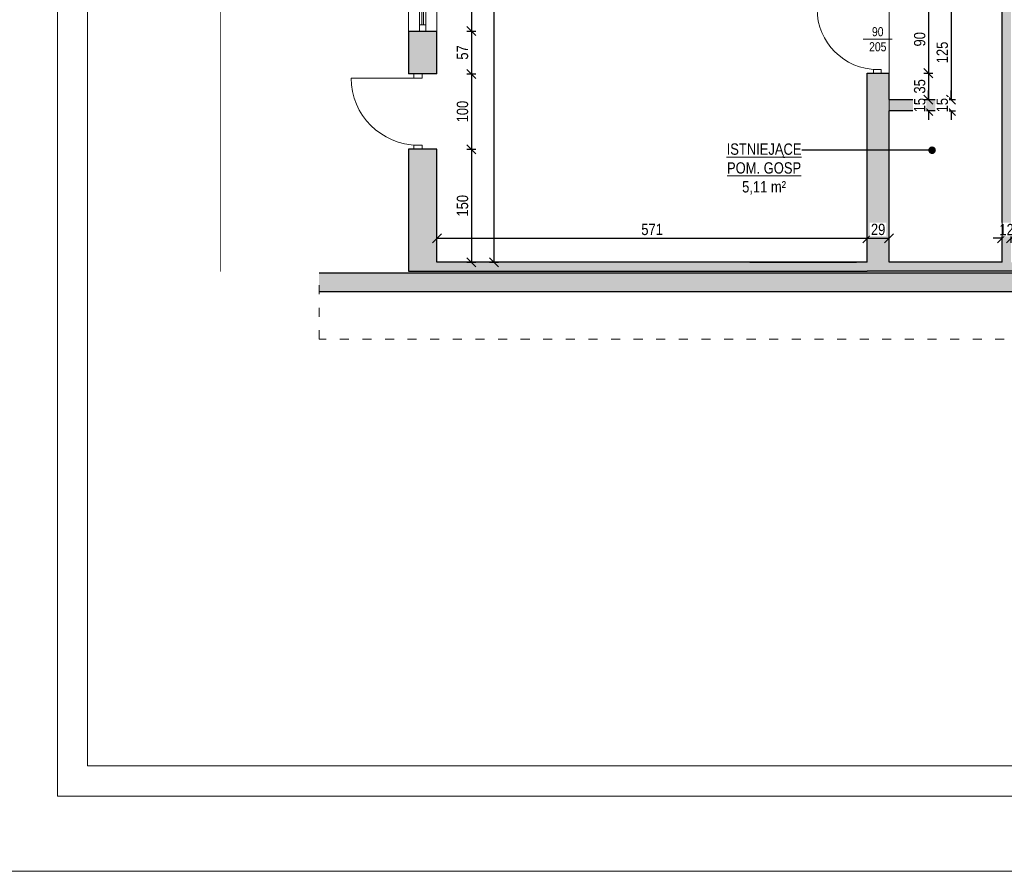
# Model space of a CAD drawing. Header units: millimetres. Extents: x 17147 to 52214, y -18116 to -4632.
# Tile 5 of 186: x 21397 to 22704, y -10572 to -9441. Entities that reach past the tile are written whole.
import ezdxf
from ezdxf import colors
from ezdxf.entities.mleader import LeaderData, LeaderLine
from ezdxf.math import Vec2, Vec3

# ---------------------------------------------------------------- set-up
doc = ezdxf.new("R2010")
doc.units = ezdxf.units.MM
doc.linetypes.add('ACAD_ISO03W100', pattern=[30, 12, -18])
doc.layers.get('Defpoints').update_dxf_attribs({"color": 6})
for name, color, linetype, lineweight in [('A-opis', 130, 'Continuous', 9), ('A-wymiar', 177, 'Continuous', 0), ('A_DRZWI-OKNA', 4, 'Continuous', 13), ('A_SCIANA_ISTN', 253, 'Continuous', 25), ('elewacja C', 253, 'Continuous', 0)]:
    doc.layers.add(name, color=color, linetype=linetype, lineweight=lineweight)
doc.layers.add('r-ramka', color=7, linetype='Continuous', lineweight=0, true_color=0x727169)
doc.layers.add('S_KRESKOWANIE_SC_ISTN', color=7, linetype='Continuous', lineweight=0, true_color=0x878787)
doc.styles.get("Standard").update_dxf_attribs({"font": 'ARIALN.TTF'})
doc.styles.add('wymiary', font='ARIALN.TTF')
doc.dimstyles.new('anka', dxfattribs={"dimtxt": 15, "dimasz": 12, "dimexe": 6, "dimexo": 0.0625, "dimgap": 4, "dimtad": 1, "dimdec": 0, "dimzin": 0, "dimdsep": 46, "dimtxsty": 'wymiary', "dimblk": 'OBLIQUE', "dimcen": 0.09, "dimclrt": 7, "dimadec": 0, "dimazin": 0, "dimtfac": 1, "dimtdec": 0, "dimtix": 1, "dimtofl": 0, "dimtmove": 0, "dimatfit": 3, "dimldrblk": 'OBLIQUE', "dimfxl": 6, "dimfxlon": 1, "dimtfill": 1, "dimtolj": 1, "dimtzin": 0, "dimarcsym": 0})

# ---------------------------------------------------------------- blocks, each defined once
blk = doc.blocks.new('drzwi 800')
at = {"layer": 'A_DRZWI-OKNA'}
blk.add_line((110028.2, -38030.9), (110028.2, -37950.9), dxfattribs=at)
for points in [[(110023.2, -38035.9), (110028.2, -38035.9), (110028.2, -38025.9), (110023.2, -38025.9)], [(110108.2, -38035.9), (110113.2, -38035.9), (110113.2, -38025.9), (110108.2, -38025.9)]]:
    blk.add_lwpolyline(points, close=True, dxfattribs=at)
blk.add_arc((110028.2, -38030.9), 80, 0, 90, dxfattribs=at)
blk = doc.blocks.new('_OBLIQUE')
at = {"color": 0, "linetype": 'ByBlock'}
blk.add_line((-0.5, -0.5), (0.5, 0.5), dxfattribs=at)
blk = doc.blocks.new('*D737')
at = {"layer": 'A-wymiar', "color": 0, "lineweight": -2, "transparency": 16777216}
for p, q in [((22020.7, -8935.2), (22032.7, -8935.2)), ((22026.7, -8935.2), (22026.7, -9763.2)), ((22020.7, -9763.2), (22032.7, -9763.2))]:
    blk.add_line(p, q, dxfattribs=at)
at = {"layer": 'Defpoints', "color": 0, "transparency": 16777216}
for p in [(22002.1, -8935.2), (21951.1, -9763.2), (22026.7, -9763.2)]:
    blk.add_point(p, dxfattribs=at)
at = {"layer": 'A-wymiar', "color": 0, "lineweight": -2, "transparency": 16777216, "xscale": 12, "yscale": 12, "zscale": 12}
for p, rotation in [((22026.7, -8935.2), 90), ((22026.7, -9763.2), 270)]:
    blk.add_blockref('_OBLIQUE', p, dxfattribs=dict(at, rotation=rotation))
at = {"layer": 'A-wymiar', "color": 7, "transparency": 16777216, "insert": (22015, -9349.2), "char_height": 15, "attachment_point": 5, "rotation": 90, "style": 'wymiary', "bg_fill": 3, "box_fill_scale": 1.1, "bg_fill_color": 256, "bg_fill_true_color": 13158600, "bg_fill_transparency": 0}
blk.add_mtext('\\A1;828', dxfattribs=at)
blk = doc.blocks.new('*D825')
at = {"layer": 'A-wymiar', "color": 0, "lineweight": -2, "transparency": 16777216}
for p, q in [((22597.4, -9422.2), (22609.4, -9422.2)), ((22603.4, -9422.2), (22603.4, -9512.2)), ((22597.4, -9512.2), (22609.4, -9512.2))]:
    blk.add_line(p, q, dxfattribs=at)
at = {"layer": 'Defpoints', "color": 0, "transparency": 16777216}
for p in [(22551.1, -9422.2), (22551.1, -9512.2), (22603.4, -9512.2)]:
    blk.add_point(p, dxfattribs=at)
at = {"layer": 'A-wymiar', "color": 0, "lineweight": -2, "transparency": 16777216, "xscale": 12, "yscale": 12, "zscale": 12}
for p, rotation in [((22603.4, -9422.2), 90), ((22603.4, -9512.2), 270)]:
    blk.add_blockref('_OBLIQUE', p, dxfattribs=dict(at, rotation=rotation))
at = {"layer": 'A-wymiar', "color": 7, "transparency": 16777216, "insert": (22591.8, -9467.2), "char_height": 15, "attachment_point": 5, "rotation": 90, "style": 'wymiary', "bg_fill": 3, "box_fill_scale": 1.1, "bg_fill_color": 256, "bg_fill_true_color": 13158600, "bg_fill_transparency": 0}
blk.add_mtext('\\A1;90', dxfattribs=at)
blk = doc.blocks.new('*D826')
at = {"layer": 'A-wymiar', "color": 0, "lineweight": -2, "transparency": 16777216}
for p, q in [((22603.4, -9547.2), (22603.4, -9535.2)), ((22597.4, -9547.2), (22609.4, -9547.2)), ((22609.4, -9562.2), (22597.4, -9562.2)), ((22603.4, -9562.2), (22603.4, -9574.2))]:
    blk.add_line(p, q, dxfattribs=at)
at = {"layer": 'Defpoints', "color": 0, "transparency": 16777216}
for p in [(22551.1, -9547.2), (22615.1, -9562.2)]:
    blk.add_point(p, dxfattribs=at)
at = {"layer": 'A-wymiar', "color": 0, "lineweight": -2, "transparency": 16777216, "xscale": 12, "yscale": 12, "zscale": 12}
for p, rotation in [((22603.4, -9547.2), 270), ((22603.4, -9562.2), 90)]:
    blk.add_blockref('_OBLIQUE', p, dxfattribs=dict(at, rotation=rotation))
at = {"layer": 'A-wymiar', "color": 7, "transparency": 16777216, "insert": (22591.8, -9554.7), "char_height": 15, "attachment_point": 5, "rotation": 90, "style": 'wymiary', "bg_fill": 3, "box_fill_scale": 1.1, "bg_fill_color": 256, "bg_fill_true_color": 13158600, "bg_fill_transparency": 0}
blk.add_mtext('\\A1;15', dxfattribs=at)
at = {"layer": 'Defpoints', "color": 0, "transparency": 16777216}
blk.add_point((22603.4, -9562.2), dxfattribs=at)
blk = doc.blocks.new('*D746')
at = {"layer": 'A-wymiar', "color": 0, "lineweight": -2, "transparency": 16777216}
for p, q in [((22597.4, -9512.2), (22609.4, -9512.2)), ((22603.4, -9512.2), (22603.4, -9547.2)), ((22597.4, -9547.2), (22609.4, -9547.2))]:
    blk.add_line(p, q, dxfattribs=at)
at = {"layer": 'Defpoints', "color": 0, "transparency": 16777216}
for p in [(22551.1, -9512.2), (22551.1, -9547.2)]:
    blk.add_point(p, dxfattribs=at)
at = {"layer": 'A-wymiar', "color": 0, "lineweight": -2, "transparency": 16777216, "xscale": 12, "yscale": 12, "zscale": 12}
for p, rotation in [((22603.4, -9512.2), 90), ((22603.4, -9547.2), 270)]:
    blk.add_blockref('_OBLIQUE', p, dxfattribs=dict(at, rotation=rotation))
at = {"layer": 'A-wymiar', "color": 7, "transparency": 16777216, "insert": (22591.8, -9529.7), "char_height": 15, "attachment_point": 5, "rotation": 90, "style": 'wymiary', "bg_fill": 3, "box_fill_scale": 1.1, "bg_fill_color": 256, "bg_fill_true_color": 13158600, "bg_fill_transparency": 0}
blk.add_mtext('\\A1;35', dxfattribs=at)
at = {"layer": 'Defpoints', "color": 0, "transparency": 16777216}
blk.add_point((22603.4, -9547.2), dxfattribs=at)
blk = doc.blocks.new('*D829')
at = {"layer": 'A-wymiar', "color": 0, "lineweight": -2, "transparency": 16777216}
for p, q in [((22639.4, -9422.2), (22627.4, -9422.2)), ((22633.4, -9422.2), (22633.4, -9547.2)), ((22627.4, -9547.2), (22639.4, -9547.2))]:
    blk.add_line(p, q, dxfattribs=at)
at = {"layer": 'Defpoints', "color": 0, "transparency": 16777216}
for p in [(22701.1, -9422.2), (22615.1, -9547.2), (22633.4, -9547.2)]:
    blk.add_point(p, dxfattribs=at)
at = {"layer": 'A-wymiar', "color": 0, "lineweight": -2, "transparency": 16777216, "xscale": 12, "yscale": 12, "zscale": 12}
for p, rotation in [((22633.4, -9422.2), 90), ((22633.4, -9547.2), 270)]:
    blk.add_blockref('_OBLIQUE', p, dxfattribs=dict(at, rotation=rotation))
at = {"layer": 'A-wymiar', "color": 7, "transparency": 16777216, "insert": (22621.8, -9484.7), "char_height": 15, "attachment_point": 5, "rotation": 90, "style": 'wymiary', "bg_fill": 3, "box_fill_scale": 1.1, "bg_fill_color": 256, "bg_fill_true_color": 13158600, "bg_fill_transparency": 0}
blk.add_mtext('\\A1;125', dxfattribs=at)
blk = doc.blocks.new('*D830')
at = {"layer": 'A-wymiar', "color": 0, "lineweight": -2, "transparency": 16777216}
for p, q in [((22633.4, -9547.2), (22633.4, -9535.2)), ((22627.4, -9547.2), (22639.4, -9547.2)), ((22627.4, -9562.2), (22639.4, -9562.2)), ((22633.4, -9562.2), (22633.4, -9574.2))]:
    blk.add_line(p, q, dxfattribs=at)
at = {"layer": 'A-wymiar', "color": 0, "lineweight": -2, "transparency": 16777216, "xscale": 12, "yscale": 12, "zscale": 12}
for p, rotation in [((22633.4, -9547.2), 270), ((22633.4, -9562.2), 90)]:
    blk.add_blockref('_OBLIQUE', p, dxfattribs=dict(at, rotation=rotation))
at = {"layer": 'A-wymiar', "color": 7, "transparency": 16777216, "insert": (22621.8, -9554.7), "char_height": 15, "attachment_point": 5, "rotation": 90, "style": 'wymiary', "bg_fill": 3, "box_fill_scale": 1.1, "bg_fill_color": 256, "bg_fill_true_color": 13158600, "bg_fill_transparency": 0}
blk.add_mtext('\\A1;15', dxfattribs=at)
at = {"layer": 'Defpoints', "color": 0, "transparency": 16777216}
for p in [(22615.1, -9547.2), (22615.1, -9562.2), (22633.4, -9562.2)]:
    blk.add_point(p, dxfattribs=at)
blk = doc.blocks.new('*D856')
at = {"layer": 'A-wymiar', "color": 0, "lineweight": -2, "transparency": 16777216}
for p, q in [((21951.1, -9737.3), (21951.1, -9725.3)), ((21951.1, -9731.3), (22522.1, -9731.3)), ((22522.1, -9737.3), (22522.1, -9725.3))]:
    blk.add_line(p, q, dxfattribs=at)
at = {"layer": 'Defpoints', "color": 0, "transparency": 16777216}
for p in [(22522.1, -9731.3), (21951.1, -9763.2), (22522.1, -9763.2)]:
    blk.add_point(p, dxfattribs=at)
at = {"layer": 'A-wymiar', "color": 0, "lineweight": -2, "transparency": 16777216, "xscale": 12, "yscale": 12, "zscale": 12, "rotation": 180}
blk.add_blockref('_OBLIQUE', (21951.1, -9731.3), dxfattribs=at)
at = {"layer": 'A-wymiar', "color": 0, "lineweight": -2, "transparency": 16777216, "xscale": 12, "yscale": 12, "zscale": 12}
blk.add_blockref('_OBLIQUE', (22522.1, -9731.3), dxfattribs=at)
at = {"layer": 'A-wymiar', "color": 7, "transparency": 16777216, "insert": (22236.6, -9719.7), "char_height": 15, "attachment_point": 5, "style": 'wymiary', "bg_fill": 3, "box_fill_scale": 1.1, "bg_fill_color": 256, "bg_fill_true_color": 13158600, "bg_fill_transparency": 0}
blk.add_mtext('\\A1;571', dxfattribs=at)
blk = doc.blocks.new('*D857')
at = {"layer": 'A-wymiar', "color": 0, "lineweight": -2, "transparency": 16777216}
for p, q in [((22522.1, -9737.3), (22522.1, -9725.3)), ((22522.1, -9731.3), (22551.1, -9731.3)), ((22551.1, -9737.3), (22551.1, -9725.3))]:
    blk.add_line(p, q, dxfattribs=at)
at = {"layer": 'Defpoints', "color": 0, "transparency": 16777216}
for p in [(22522.1, -9763.2), (22551.1, -9763.2)]:
    blk.add_point(p, dxfattribs=at)
at = {"layer": 'A-wymiar', "color": 0, "lineweight": -2, "transparency": 16777216, "xscale": 12, "yscale": 12, "zscale": 12, "rotation": 180}
blk.add_blockref('_OBLIQUE', (22522.1, -9731.3), dxfattribs=at)
at = {"layer": 'A-wymiar', "color": 0, "lineweight": -2, "transparency": 16777216, "xscale": 12, "yscale": 12, "zscale": 12}
blk.add_blockref('_OBLIQUE', (22551.1, -9731.3), dxfattribs=at)
at = {"layer": 'A-wymiar', "color": 7, "transparency": 16777216, "insert": (22536.6, -9719.7), "char_height": 15, "attachment_point": 5, "style": 'wymiary', "bg_fill": 3, "box_fill_scale": 1.1, "bg_fill_color": 256, "bg_fill_true_color": 13158600, "bg_fill_transparency": 0}
blk.add_mtext('\\A1;29', dxfattribs=at)
at = {"layer": 'Defpoints', "color": 0, "transparency": 16777216}
blk.add_point((22551.1, -9731.3), dxfattribs=at)
blk = doc.blocks.new('*D858')
at = {"layer": 'A-wymiar', "color": 0, "lineweight": -2, "transparency": 16777216}
for p, q in [((22701.1, -9731.3), (22689.1, -9731.3)), ((22701.1, -9737.3), (22701.1, -9725.3)), ((22713.1, -9737.3), (22713.1, -9725.3)), ((22713.1, -9731.3), (22725.1, -9731.3))]:
    blk.add_line(p, q, dxfattribs=at)
at = {"layer": 'Defpoints', "color": 0, "transparency": 16777216}
for p in [(22701.1, -9763.2), (22713.1, -9763.2)]:
    blk.add_point(p, dxfattribs=at)
at = {"layer": 'A-wymiar', "color": 0, "lineweight": -2, "transparency": 16777216, "xscale": 12, "yscale": 12, "zscale": 12}
blk.add_blockref('_OBLIQUE', (22701.1, -9731.3), dxfattribs=at)
at = {"layer": 'A-wymiar', "color": 0, "lineweight": -2, "transparency": 16777216, "xscale": 12, "yscale": 12, "zscale": 12, "rotation": 180}
blk.add_blockref('_OBLIQUE', (22713.1, -9731.3), dxfattribs=at)
at = {"layer": 'A-wymiar', "color": 7, "transparency": 16777216, "insert": (22707.1, -9719.8), "char_height": 15, "attachment_point": 5, "style": 'wymiary', "bg_fill": 3, "box_fill_scale": 1.1, "bg_fill_color": 256, "bg_fill_true_color": 13158600, "bg_fill_transparency": 0}
blk.add_mtext('\\A1;12', dxfattribs=at)
at = {"layer": 'Defpoints', "color": 0, "transparency": 16777216}
blk.add_point((22713.1, -9731.3), dxfattribs=at)
blk = doc.blocks.new('*U864')
at = {"layer": 'A_DRZWI-OKNA'}
for points in [[(-38, 60), (0, 60), (0, -58), (-38, -58)], [(-23, 60), (-15, 60), (-15, -58), (-23, -58)]]:
    blk.add_lwpolyline(points, close=True, dxfattribs=at)
for points in [[(-15, 52), (-23, 52)], [(-20, 52), (-20, -50)], [(-18, 52), (-18, -50)], [(-15, -50), (-23, -50)]]:
    blk.add_lwpolyline(points, dxfattribs=at)
blk = doc.blocks.new('*D865')
at = {"layer": 'A-wymiar', "color": 0, "lineweight": -2, "transparency": 16777216}
for p, q in [((21990.7, -9338.2), (22002.7, -9338.2)), ((21996.7, -9338.2), (21996.7, -9456.2)), ((21990.7, -9456.2), (22002.7, -9456.2))]:
    blk.add_line(p, q, dxfattribs=at)
at = {"layer": 'Defpoints', "color": 0, "transparency": 16777216}
for p in [(21951.1, -9338.2), (21951.1, -9456.2), (21996.7, -9456.2)]:
    blk.add_point(p, dxfattribs=at)
at = {"layer": 'A-wymiar', "color": 0, "lineweight": -2, "transparency": 16777216, "xscale": 12, "yscale": 12, "zscale": 12}
for p, rotation in [((21996.7, -9338.2), 90), ((21996.7, -9456.2), 270)]:
    blk.add_blockref('_OBLIQUE', p, dxfattribs=dict(at, rotation=rotation))
at = {"layer": 'A-wymiar', "color": 7, "transparency": 16777216, "insert": (21985, -9397.2), "char_height": 15, "attachment_point": 5, "rotation": 90, "style": 'wymiary', "bg_fill": 3, "box_fill_scale": 1.1, "bg_fill_color": 256, "bg_fill_true_color": 13158600, "bg_fill_transparency": 0}
blk.add_mtext('\\A1;118', dxfattribs=at)
blk = doc.blocks.new('*D866')
at = {"layer": 'A-wymiar', "color": 0, "lineweight": -2, "transparency": 16777216}
for p, q in [((21990.7, -9456.2), (22002.7, -9456.2)), ((21996.7, -9456.2), (21996.7, -9513.2)), ((21990.7, -9513.2), (22002.7, -9513.2))]:
    blk.add_line(p, q, dxfattribs=at)
at = {"layer": 'Defpoints', "color": 0, "transparency": 16777216}
for p in [(21951.1, -9456.2), (21951.1, -9513.2), (21996.7, -9513.2)]:
    blk.add_point(p, dxfattribs=at)
at = {"layer": 'A-wymiar', "color": 0, "lineweight": -2, "transparency": 16777216, "xscale": 12, "yscale": 12, "zscale": 12}
for p, rotation in [((21996.7, -9456.2), 90), ((21996.7, -9513.2), 270)]:
    blk.add_blockref('_OBLIQUE', p, dxfattribs=dict(at, rotation=rotation))
at = {"layer": 'A-wymiar', "color": 7, "transparency": 16777216, "insert": (21985, -9484.7), "char_height": 15, "attachment_point": 5, "rotation": 90, "style": 'wymiary', "bg_fill": 3, "box_fill_scale": 1.1, "bg_fill_color": 256, "bg_fill_true_color": 13158600, "bg_fill_transparency": 0}
blk.add_mtext('\\A1;57', dxfattribs=at)
blk = doc.blocks.new('*D867')
at = {"layer": 'A-wymiar', "color": 0, "lineweight": -2, "transparency": 16777216}
for p, q in [((21990.7, -9513.2), (22002.7, -9513.2)), ((21996.7, -9513.2), (21996.7, -9613.2)), ((21990.7, -9613.2), (22002.7, -9613.2))]:
    blk.add_line(p, q, dxfattribs=at)
at = {"layer": 'Defpoints', "color": 0, "transparency": 16777216}
for p in [(21951.1, -9513.2), (21951.1, -9613.2), (21996.7, -9613.2)]:
    blk.add_point(p, dxfattribs=at)
at = {"layer": 'A-wymiar', "color": 0, "lineweight": -2, "transparency": 16777216, "xscale": 12, "yscale": 12, "zscale": 12}
for p, rotation in [((21996.7, -9513.2), 90), ((21996.7, -9613.2), 270)]:
    blk.add_blockref('_OBLIQUE', p, dxfattribs=dict(at, rotation=rotation))
at = {"layer": 'A-wymiar', "color": 7, "transparency": 16777216, "insert": (21985, -9563.2), "char_height": 15, "attachment_point": 5, "rotation": 90, "style": 'wymiary', "bg_fill": 3, "box_fill_scale": 1.1, "bg_fill_color": 256, "bg_fill_true_color": 13158600, "bg_fill_transparency": 0}
blk.add_mtext('\\A1;100', dxfattribs=at)
blk = doc.blocks.new('*D868')
at = {"layer": 'A-wymiar', "color": 0, "lineweight": -2, "transparency": 16777216}
for p, q in [((21990.7, -9613.2), (22002.7, -9613.2)), ((21996.7, -9613.2), (21996.7, -9763.2)), ((21990.7, -9763.2), (22002.7, -9763.2))]:
    blk.add_line(p, q, dxfattribs=at)
at = {"layer": 'Defpoints', "color": 0, "transparency": 16777216}
for p in [(21951.1, -9613.2), (21951.1, -9763.2), (21996.7, -9763.2)]:
    blk.add_point(p, dxfattribs=at)
at = {"layer": 'A-wymiar', "color": 0, "lineweight": -2, "transparency": 16777216, "xscale": 12, "yscale": 12, "zscale": 12}
for p, rotation in [((21996.7, -9613.2), 90), ((21996.7, -9763.2), 270)]:
    blk.add_blockref('_OBLIQUE', p, dxfattribs=dict(at, rotation=rotation))
at = {"layer": 'A-wymiar', "color": 7, "transparency": 16777216, "insert": (21985, -9688.2), "char_height": 15, "attachment_point": 5, "rotation": 90, "style": 'wymiary', "bg_fill": 3, "box_fill_scale": 1.1, "bg_fill_color": 256, "bg_fill_true_color": 13158600, "bg_fill_transparency": 0}
blk.add_mtext('\\A1;150', dxfattribs=at)
blk = doc.blocks.new('_Dot')
at = {"color": 0, "linetype": 'ByBlock', "lineweight": -2}
blk.add_line((-0.5, 0), (-1, 0), dxfattribs=at)
at = {"color": 0, "linetype": 'ByBlock', "const_width": 0.5}
blk.add_lwpolyline([(-0.25, 0, 1), (0.25, 0, 1)], format="xyb", close=True, dxfattribs=at)
blk = doc.blocks.new('LOGO')
at = {"layer": 'elewacja C', "color": 7, "insert": (9846.9, 18042.5), "char_height": 20, "attachment_point": 1}
blk.add_mtext_dynamic_manual_height_columns('\\pi539.21;{\\fCalibri|b0|i0|c0|p34;\\H4x;CREO PROJEKT\\H1.25x;\\P\\pi434.09;\\H0.22x;Usługi Projektowe i Nadzory Budowlane    mgr inż. Anna Bonikowska\\P\\pi409.92;ul. Brzozowa 16, 11-700 Mrągowo    NIP 742 211 62 72    tel. 69764044\\fArial|b0|i0|c238|p34;4}', width=1826.244, gutter_width=12.5, heights=[0], dxfattribs=at)

msp = doc.modelspace()

# ---------------------------------------------------------------- hatches: boundary and pattern name
at = {"layer": 'S_KRESKOWANIE_SC_ISTN', "transparency": 33554559}
h = msp.add_hatch(color=256, dxfattribs=at)
h.dxf.hatch_style = 1
h.paths.add_polyline_path([(22766.1, -9325.2), (22713.1, -9325.2), (22713.1, -9176.2), (22859.4, -9176.2), (22859.4, -9183.2), (23006.1, -9183.2), (23006.1, -9325.2), (22868.1, -9325.2), (22868.1, -9337.2), (23006.1, -9337.2), (23006.1, -9367.2), (23044.1, -9367.2), (23044.1, -9171.2), (23006.1, -9171.2), (22871.4, -9171.2), (22871.4, -9164.2), (22713.1, -9164.2), (22713.1, -9057.4), (22701.1, -9060.2), (22701.1, -9325.2), (22701.1, -9410.2), (22551.1, -9410.2), (22551.1, -9052.2), (22522.1, -9052.2), (22522.1, -9422.2), (22551.1, -9422.2), (22701.1, -9422.2), (22701.1, -9763.2), (22551.1, -9763.2), (22551.1, -9562.2), (22615.1, -9562.2), (22615.1, -9547.2), (22551.1, -9547.2), (22551.1, -9512.2), (22522.1, -9512.2), (22522.1, -9763.2), (22366.1, -9763.2), (21951.1, -9763.2), (21951.1, -9643.2), (21951.1, -9613.2), (21913.1, -9613.2), (21913.1, -9775.2), (22522.1, -9775.2), (22701.1, -9775.2), (23044.1, -9775.2), (23044.1, -9686.2), (23006.1, -9686.2), (23006.1, -9763.2), (22713.1, -9763.2), (22713.1, -9337.2), (22766.1, -9337.2)])
h = msp.add_hatch(color=256, dxfattribs=at)
h.dxf.hatch_style = 1
h.paths.add_polyline_path([(21951.1, -9456.2), (21913.1, -9456.2), (21913.1, -9513.2), (21951.1, -9513.2)])
h = msp.add_hatch(color=256, dxfattribs=at)
h.dxf.hatch_style = 1
h.paths.add_polyline_path([(23154.1, -9777.2), (21794.5, -9777.2), (21794.5, -9802.2), (23129.1, -9802.2), (23129.1, -9865.5), (23154.1, -9865.5)])

# ---------------------------------------------------------------- linework, layer by layer
at = {"layer": 'A-opis', "color": 251, "true_color": 0x616161, "const_width": 1}
msp.add_lwpolyline([(21663.6, -7834.6), (21663.6, -9775.7)], dxfattribs=at)
at = {"layer": 'A-opis', "linetype": 'ACAD_ISO03W100'}
msp.add_lwpolyline([(23154.1, -9865.5), (21794.5, -9865.5), (21794.5, -9777.2)], dxfattribs=at)
at = {"layer": 'A_SCIANA_ISTN'}
for points in [[(22701.1, -9763.2), (22701.1, -9422.2)], [(21913.1, -9456.2), (21913.1, -9513.2)], [(21913.1, -9456.2), (21951.1, -9456.2)], [(21951.1, -9513.2), (21951.1, -9456.2)], [(21951.1, -9513.2), (21913.1, -9513.2)], [(22522.1, -9763.2), (22522.1, -9512.2)], [(22522.1, -9512.2), (22551.1, -9512.2)], [(22551.1, -9547.2), (22551.1, -9512.2)], [(22551.1, -9547.2), (22615.1, -9547.2), (22615.1, -9562.2), (22551.1, -9562.2)], [(22701.1, -9763.2), (22551.1, -9763.2), (22551.1, -9562.2)], [(21913.1, -9613.2), (21913.1, -9775.2), (22522.1, -9775.2)], [(21951.1, -9613.2), (21913.1, -9613.2)], [(21951.1, -9643.2), (21951.1, -9613.2)], [(22522.1, -9763.2), (22366.1, -9763.2), (22508.1, -9763.2), (21951.1, -9763.2), (21951.1, -9643.2)], [(23044.1, -9686.2), (23044.1, -9775.2), (22701.1, -9775.2)], [(22701.1, -9775.2), (22522.1, -9775.2)], [(21794.5, -9777.2), (23154.1, -9777.2), (23154.1, -9865.5)], [(21794.5, -9802.2), (23129.1, -9802.2), (23129.1, -9865.5)]]:
    msp.add_lwpolyline(points, dxfattribs=at)
at = {"layer": 'r-ramka'}
for points in [[(25447.2, -10471.8), (25447.2, -7701.8), (21447.2, -7701.8), (21447.2, -10471.8), (25447.2, -10471.8), (25447.2, -7701.8)], [(25407.2, -10431.8), (25407.2, -7741.8), (21487.2, -7741.8), (21487.2, -10431.8), (25407.2, -10431.8), (25407.2, -7741.8)], [(25547.2, -10571.8), (21347.2, -10571.8)]]:
    msp.add_lwpolyline(points, dxfattribs=at)

# ---------------------------------------------------------------- block references
at = {"layer": 'A_SCIANA_ISTN', "xscale": -1, "rotation": 90}
msp.add_blockref('drzwi 800', (-15495.3, 100601), dxfattribs=at)
at = {"layer": 'A_SCIANA_ISTN', "xscale": -1.111111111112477, "yscale": 1.111111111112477, "zscale": 1.111111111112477, "rotation": 90}
msp.add_blockref('drzwi 800', (-20330.5, 112734.8), dxfattribs=at)

# ---------------------------------------------------------------- next in the draw order: dimensions: what is measured, and where the dimension line sits
at = {"layer": 'A-wymiar'}
for base, p1, p2, picture, middle in [((22026.7, -9763.2), (22002.1, -8935.2), (21951.1, -9763.2), '*D737', (22015, -9349.2)), ((22603.4, -9512.2), (22551.1, -9422.2), (22551.1, -9512.2), '*D825', (22591.8, -9467.2)), ((22603.4, -9562.2), (22551.1, -9547.2), (22615.1, -9562.2), '*D826', (22591.8, -9554.7))]:
    dim = msp.add_linear_dim(base=base, p1=p1, p2=p2, angle=90, dimstyle='anka', override={"dimtmove": 1}, dxfattribs=at)
    dim.commit()
    dim.dimension.update_dxf_attribs({"geometry": picture, "text_midpoint": middle})
dim = msp.add_linear_dim(base=(22713.1, -9731.3), p1=(22701.1, -9763.2), p2=(22713.1, -9763.2), dimstyle='anka', override={"dimtmove": 1}, dxfattribs=at)
dim.commit()
dim.dimension.update_dxf_attribs({"geometry": '*D858', "text_midpoint": (22707.1, -9719.8)})

# ---------------------------------------------------------------- next in the draw order: linework, layer by layer
at = {"layer": 'A-opis'}
msp.add_lwpolyline([(22516.8, -9467.2), (22555.3, -9467.2)], dxfattribs=at)

# ---------------------------------------------------------------- next in the draw order: block references
at = {"layer": 'A_DRZWI-OKNA'}
msp.add_blockref('*U864', (21951.1, -9398.2), dxfattribs=at)

# ---------------------------------------------------------------- next in the draw order: texts
at = {"layer": 'A-opis', "insert": (22536.1, -9467.2), "char_height": 12, "attachment_point": 5}
msp.add_mtext_dynamic_manual_height_columns('90\\P205', width=9.311, gutter_width=60, heights=[0], dxfattribs=at)

# ---------------------------------------------------------------- next in the draw order: dimensions: what is measured, and where the dimension line sits
at = {"layer": 'A-wymiar'}
dim = msp.add_linear_dim(base=(22603.4, -9547.2), p1=(22551.1, -9512.2), p2=(22551.1, -9547.2), angle=90, dimstyle='anka', override={"dimtmove": 1}, dxfattribs=at)
dim.commit()
dim.dimension.update_dxf_attribs({"geometry": '*D746', "text_midpoint": (22591.8, -9529.7)})
dim = msp.add_linear_dim(base=(22522.1, -9731.3), p1=(21951.1, -9763.2), p2=(22522.1, -9763.2), dimstyle='anka', dxfattribs=at)
dim.commit()
dim.dimension.update_dxf_attribs({"geometry": '*D856', "text_midpoint": (22236.6, -9719.7)})

# ---------------------------------------------------------------- next in the draw order: dimensions: what is measured, and where the dimension line sits
for base, p1, p2, picture, middle in [((21996.7, -9456.2), (21951.1, -9338.2), (21951.1, -9456.2), '*D865', (21985, -9397.2)), ((22633.4, -9547.2), (22701.1, -9422.2), (22615.1, -9547.2), '*D829', (22621.8, -9484.7))]:
    dim = msp.add_linear_dim(base=base, p1=p1, p2=p2, angle=90, dimstyle='anka', override={"dimtmove": 1}, dxfattribs=at)
    dim.commit()
    dim.dimension.update_dxf_attribs({"geometry": picture, "text_midpoint": middle})
dim = msp.add_linear_dim(base=(22551.1, -9731.3), p1=(22522.1, -9763.2), p2=(22551.1, -9763.2), dimstyle='anka', override={"dimtmove": 1}, dxfattribs=at)
dim.commit()
dim.dimension.update_dxf_attribs({"geometry": '*D857', "text_midpoint": (22536.6, -9719.7)})

# ---------------------------------------------------------------- next in the draw order: dimensions: what is measured, and where the dimension line sits
for base, p1, p2, picture, middle in [((21996.7, -9513.2), (21951.1, -9456.2), (21951.1, -9513.2), '*D866', (21985, -9484.7)), ((22633.4, -9562.2), (22615.1, -9547.2), (22615.1, -9562.2), '*D830', (22621.8, -9554.7))]:
    dim = msp.add_linear_dim(base=base, p1=p1, p2=p2, angle=90, dimstyle='anka', override={"dimtmove": 1}, dxfattribs=at)
    dim.commit()
    dim.dimension.update_dxf_attribs({"geometry": picture, "text_midpoint": middle})

# ---------------------------------------------------------------- next in the draw order: leaders
at = {"layer": 'A-opis', "color": 156, "true_color": 0x0f468a}
ml = msp.add_multileader_mtext('Standard', dxfattribs=at)
ml.set_content('{\\LISTNIEJĄCE\\PPOM. GOSP\\P}5,11 m²', color=(15, 70, 138))
ml.set_leader_properties()
ml.set_arrow_properties(name='DOT')
ml.build(insert=Vec2(0, 0))
ml.multileader.update_dxf_attribs({"arrow_head_size": 10})
ctx = ml.context
ctx.base_point, ctx.char_height, ctx.arrow_head_size, ctx.plane_origin = Vec3(22334.8, -9614.5), 15, 10, Vec3(22608.2, -9614.5)
ctx.text_align_type = 1
notes = []
notes.append((ctx, [(0, (1, 1, 0), (22443.5, -9614.5), (-1, 0), 8, [(0, [(22608.2, -9614.5)], 0, [])])]))
ctx.mtext.insert, ctx.mtext.alignment, ctx.mtext.flow_direction = Vec3(22385.2, -9605.5), 2, 5
for ctx, leaders in notes:
    for number, flags, end, landing, length, lines in leaders:
        leader = LeaderData()
        leader.index, (leader.has_last_leader_line, leader.has_dogleg_vector, leader.attachment_direction) = number, flags
        leader.last_leader_point, leader.dogleg_vector, leader.dogleg_length = Vec3(end), Vec3(landing), length
        for number, points, colour, breaks in lines:
            line = LeaderLine()
            line.index, line.vertices, line.color, line.breaks = number, Vec3.list(points), colors.encode_raw_color(colour), breaks
            leader.lines.append(line)
        ctx.leaders.append(leader)

# ---------------------------------------------------------------- next in the draw order: linework, layer by layer
at = {"layer": 'A-wymiar'}
msp.add_lwpolyline([(22551.1, -9422.2), (22701.1, -9422.2), (22701.1, -9763.2), (22551.1, -9763.2)], close=True, dxfattribs=at)

# ---------------------------------------------------------------- next in the draw order: dimensions: what is measured, and where the dimension line sits
dim = msp.add_linear_dim(base=(21996.7, -9613.2), p1=(21951.1, -9513.2), p2=(21951.1, -9613.2), angle=90, dimstyle='anka', override={"dimtmove": 1}, dxfattribs=at)
dim.commit()
dim.dimension.update_dxf_attribs({"geometry": '*D867', "text_midpoint": (21985, -9563.2)})

# ---------------------------------------------------------------- next in the draw order: dimensions: what is measured, and where the dimension line sits
dim = msp.add_linear_dim(base=(21996.7, -9763.2), p1=(21951.1, -9613.2), p2=(21951.1, -9763.2), angle=90, dimstyle='anka', override={"dimtmove": 1}, dxfattribs=at)
dim.commit()
dim.dimension.update_dxf_attribs({"geometry": '*D868', "text_midpoint": (21985, -9688.2)})

# ---------------------------------------------------------------- next in the draw order: block references
at = {"layer": 'r-ramka', "color": 30, "xscale": 0.3716075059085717, "yscale": 0.3716075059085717, "zscale": 0.3716075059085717}
msp.add_blockref('LOGO', (16796, -16351.7), dxfattribs=at)

doc.saveas('drawing.dxf')
